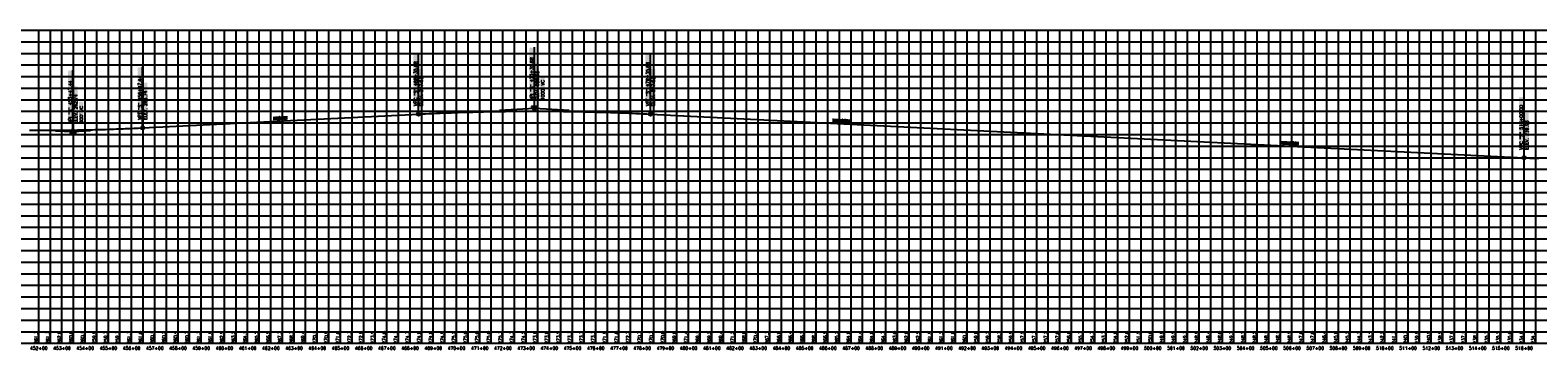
# Model space of a CAD drawing. Extents: x 114466 to 237039, y 16086 to 93345.
# Tile 45 of 81: x 182444 to 188941, y 25586 to 26965. Entities that reach past the tile are written whole.
import ezdxf
from ezdxf.enums import TextEntityAlignment as Align

# ---------------------------------------------------------------- set-up
doc = ezdxf.new("R2010")
doc.units = 0
doc.header["$LTSCALE"] = 50
doc.header["$MEASUREMENT"] = 0
doc.layers.get('0').update_dxf_attribs({"color": 1})
for name, color, linetype in [('STERL_SHIFT2-PBASE', 251, 'Continuous'), ('STERL_SHIFT2-PEGCT', 251, 'Continuous'), ('STERL_SHIFT2-PFGC', 6, 'Continuous'), ('sterl_shift2-PFGCT', 3, 'Continuous'), ('sterl_shift2-PFGCT-B', 3, 'Continuous'), ('STERL_SHIFT2-PGRID', 251, 'Continuous'), ('STERL_SHIFT2-PVGRID', 251, 'Continuous')]:
    doc.layers.add(name, color=color, linetype=linetype)
doc.styles.add('L140', font='ROMANSM.shx', dxfattribs={"height": 14})

# ---------------------------------------------------------------- blocks, each defined once
blk = doc.blocks.new('CRV_CIR')
at = {"color": 155, "const_width": 0.063, "flags": 128}
blk.add_lwpolyline([(-0.0315, 0, 1), (0.0315, 0, 1)], format="xyb", close=True, dxfattribs=at)
for radius in [0.07, 0.0187]:
    blk.add_circle((0, 0), radius)
blk = doc.blocks.new('crv_tri')
for points in [[(0.125, -0.072), (0, 0.144), (-0.125, -0.072)], [(-0.125, -0.072), (0.125, -0.072), (0, 0.144)]]:
    blk.add_hatch(color=155).paths.add_polyline_path(points)
for p, q in [((0, 0.144), (-0.125, -0.072)), ((0.125, -0.072), (0, 0.144)), ((-0.125, -0.072), (0.125, -0.072))]:
    blk.add_line(p, q)
at = {"flags": 128}
for points in [[(0, 0.144), (-0.125, -0.072), (0.125, -0.072)], [(-0.125, -0.072), (0.125, -0.072), (0, 0.144)]]:
    blk.add_lwpolyline(points, close=True, dxfattribs=at)
blk.add_circle((0, 0), 0.025)
blk.add_circle((0, 0), 0.025)
blk.add_circle((0, 0), 0.025)

msp = doc.modelspace()

# ---------------------------------------------------------------- linework, layer by layer
at = {"layer": 'STERL_SHIFT2-PBASE'}
for p, q in [((137615.98245, 25664.70566), (195633.78158, 25664.70566)), ((182481.57245, 25614.70566), (182481.57245, 25664.70566)), ((182531.57245, 25614.70566), (182531.57245, 25664.70566)), ((182581.57245, 25614.70566), (182581.57245, 25664.70566)), ((182631.57245, 25614.70566), (182631.57245, 25664.70566)), ((182681.57245, 25614.70566), (182681.57245, 25664.70566)), ((182731.57245, 25614.70566), (182731.57245, 25664.70566)), ((182781.57245, 25614.70566), (182781.57245, 25664.70566)), ((182831.57245, 25614.70566), (182831.57245, 25664.70566)), ((182881.57245, 25614.70566), (182881.57245, 25664.70566)), ((182931.57245, 25614.70566), (182931.57245, 25664.70566)), ((182981.57245, 25614.70566), (182981.57245, 25664.70566)), ((183031.57245, 25614.70566), (183031.57245, 25664.70566)), ((183081.57245, 25614.70566), (183081.57245, 25664.70566)), ((183131.57245, 25614.70566), (183131.57245, 25664.70566)), ((183181.57245, 25614.70566), (183181.57245, 25664.70566)), ((183231.57245, 25614.70566), (183231.57245, 25664.70566)), ((183281.57245, 25614.70566), (183281.57245, 25664.70566)), ((183331.57245, 25614.70566), (183331.57245, 25664.70566)), ((183381.57245, 25614.70566), (183381.57245, 25664.70566)), ((183431.57245, 25614.70566), (183431.57245, 25664.70566)), ((183481.57245, 25614.70566), (183481.57245, 25664.70566)), ((183531.57245, 25614.70566), (183531.57245, 25664.70566)), ((183581.57245, 25614.70566), (183581.57245, 25664.70566)), ((183631.57245, 25614.70566), (183631.57245, 25664.70566)), ((183681.57245, 25614.70566), (183681.57245, 25664.70566)), ((183731.57245, 25614.70566), (183731.57245, 25664.70566)), ((183781.57245, 25614.70566), (183781.57245, 25664.70566)), ((183831.57245, 25614.70566), (183831.57245, 25664.70566)), ((183881.57245, 25614.70566), (183881.57245, 25664.70566)), ((183931.57245, 25614.70566), (183931.57245, 25664.70566)), ((183981.57245, 25614.70566), (183981.57245, 25664.70566)), ((184031.57245, 25614.70566), (184031.57245, 25664.70566)), ((184081.57245, 25614.70566), (184081.57245, 25664.70566)), ((184131.57245, 25614.70566), (184131.57245, 25664.70566)), ((184181.57245, 25614.70566), (184181.57245, 25664.70566)), ((184231.57245, 25614.70566), (184231.57245, 25664.70566)), ((184281.57245, 25614.70566), (184281.57245, 25664.70566)), ((184331.57245, 25614.70566), (184331.57245, 25664.70566)), ((184381.57245, 25614.70566), (184381.57245, 25664.70566)), ((184431.57245, 25614.70566), (184431.57245, 25664.70566)), ((184481.57245, 25614.70566), (184481.57245, 25664.70566)), ((184531.57245, 25614.70566), (184531.57245, 25664.70566)), ((184581.57245, 25614.70566), (184581.57245, 25664.70566)), ((184631.57245, 25614.70566), (184631.57245, 25664.70566)), ((184681.57245, 25614.70566), (184681.57245, 25664.70566)), ((184731.57245, 25614.70566), (184731.57245, 25664.70566)), ((184781.57245, 25614.70566), (184781.57245, 25664.70566)), ((184831.57245, 25614.70566), (184831.57245, 25664.70566)), ((184881.57245, 25614.70566), (184881.57245, 25664.70566)), ((184931.57245, 25614.70566), (184931.57245, 25664.70566)), ((184981.57245, 25614.70566), (184981.57245, 25664.70566)), ((185031.57245, 25614.70566), (185031.57245, 25664.70566)), ((185081.57245, 25614.70566), (185081.57245, 25664.70566)), ((185131.57245, 25614.70566), (185131.57245, 25664.70566)), ((185181.57245, 25614.70566), (185181.57245, 25664.70566)), ((185231.57245, 25614.70566), (185231.57245, 25664.70566)), ((185281.57245, 25614.70566), (185281.57245, 25664.70566)), ((185331.57245, 25614.70566), (185331.57245, 25664.70566)), ((185381.57245, 25614.70566), (185381.57245, 25664.70566)), ((185431.57245, 25614.70566), (185431.57245, 25664.70566)), ((185481.57245, 25614.70566), (185481.57245, 25664.70566)), ((185531.57245, 25614.70566), (185531.57245, 25664.70566)), ((185581.57245, 25614.70566), (185581.57245, 25664.70566)), ((185631.57245, 25614.70566), (185631.57245, 25664.70566)), ((185681.57245, 25614.70566), (185681.57245, 25664.70566)), ((185731.57245, 25614.70566), (185731.57245, 25664.70566)), ((185781.57245, 25614.70566), (185781.57245, 25664.70566)), ((185831.57245, 25614.70566), (185831.57245, 25664.70566)), ((185881.57245, 25614.70566), (185881.57245, 25664.70566)), ((185931.57245, 25614.70566), (185931.57245, 25664.70566)), ((185981.57245, 25614.70566), (185981.57245, 25664.70566)), ((186031.57245, 25614.70566), (186031.57245, 25664.70566)), ((186081.57245, 25614.70566), (186081.57245, 25664.70566)), ((186131.57245, 25614.70566), (186131.57245, 25664.70566)), ((186181.57245, 25614.70566), (186181.57245, 25664.70566)), ((186231.57245, 25614.70566), (186231.57245, 25664.70566)), ((186281.57245, 25614.70566), (186281.57245, 25664.70566)), ((186331.57245, 25614.70566), (186331.57245, 25664.70566)), ((186381.57245, 25614.70566), (186381.57245, 25664.70566)), ((186431.57245, 25614.70566), (186431.57245, 25664.70566)), ((186481.57245, 25614.70566), (186481.57245, 25664.70566)), ((186531.57245, 25614.70566), (186531.57245, 25664.70566)), ((186581.57245, 25614.70566), (186581.57245, 25664.70566)), ((186631.57245, 25614.70566), (186631.57245, 25664.70566)), ((186681.57245, 25614.70566), (186681.57245, 25664.70566)), ((186731.57245, 25614.70566), (186731.57245, 25664.70566)), ((186781.57245, 25614.70566), (186781.57245, 25664.70566)), ((186831.57245, 25614.70566), (186831.57245, 25664.70566)), ((186881.57245, 25614.70566), (186881.57245, 25664.70566)), ((186931.57245, 25614.70566), (186931.57245, 25664.70566)), ((186981.57245, 25614.70566), (186981.57245, 25664.70566)), ((187031.57245, 25614.70566), (187031.57245, 25664.70566)), ((187081.57245, 25614.70566), (187081.57245, 25664.70566)), ((187131.57245, 25614.70566), (187131.57245, 25664.70566)), ((187181.57245, 25614.70566), (187181.57245, 25664.70566)), ((187231.57245, 25614.70566), (187231.57245, 25664.70566)), ((187281.57245, 25614.70566), (187281.57245, 25664.70566)), ((187331.57245, 25614.70566), (187331.57245, 25664.70566)), ((187381.57245, 25614.70566), (187381.57245, 25664.70566)), ((187431.57245, 25614.70566), (187431.57245, 25664.70566)), ((187481.57245, 25614.70566), (187481.57245, 25664.70566)), ((187531.57245, 25614.70566), (187531.57245, 25664.70566)), ((187581.57245, 25614.70566), (187581.57245, 25664.70566)), ((187631.57245, 25614.70566), (187631.57245, 25664.70566)), ((187681.57245, 25614.70566), (187681.57245, 25664.70566)), ((187731.57245, 25614.70566), (187731.57245, 25664.70566)), ((187781.57245, 25614.70566), (187781.57245, 25664.70566)), ((187831.57245, 25614.70566), (187831.57245, 25664.70566)), ((187881.57245, 25614.70566), (187881.57245, 25664.70566)), ((187931.57245, 25614.70566), (187931.57245, 25664.70566)), ((187981.57245, 25614.70566), (187981.57245, 25664.70566)), ((188031.57245, 25614.70566), (188031.57245, 25664.70566)), ((188081.57245, 25614.70566), (188081.57245, 25664.70566)), ((188131.57245, 25614.70566), (188131.57245, 25664.70566)), ((188181.57245, 25614.70566), (188181.57245, 25664.70566)), ((188231.57245, 25614.70566), (188231.57245, 25664.70566)), ((188281.57245, 25614.70566), (188281.57245, 25664.70566)), ((188331.57245, 25614.70566), (188331.57245, 25664.70566)), ((188381.57245, 25614.70566), (188381.57245, 25664.70566)), ((188431.57245, 25614.70566), (188431.57245, 25664.70566)), ((188481.57245, 25614.70566), (188481.57245, 25664.70566)), ((188531.57245, 25614.70566), (188531.57245, 25664.70566)), ((188581.57245, 25614.70566), (188581.57245, 25664.70566)), ((188631.57245, 25614.70566), (188631.57245, 25664.70566)), ((188681.57245, 25614.70566), (188681.57245, 25664.70566)), ((188731.57245, 25614.70566), (188731.57245, 25664.70566)), ((188781.57245, 25614.70566), (188781.57245, 25664.70566)), ((188831.57245, 25614.70566), (188831.57245, 25664.70566)), ((188881.57245, 25614.70566), (188881.57245, 25664.70566)), ((188931.57245, 25614.70566), (188931.57245, 25664.70566)), ((137615.98245, 25614.70566), (195633.78158, 25614.70566))]:
    msp.add_line(p, q, dxfattribs=at)
at = {"layer": 'STERL_SHIFT2-PFGC'}
for p, q in [((182929.0102, 26543.41972), (184117.24986, 26602.8317)), ((185117.24986, 26602.8317), (188881.57245, 26414.61557))]:
    msp.add_line(p, q, dxfattribs=at)
for points in [[(184117.24986, 26602.8317), (184132.87486, 26603.60074), (184148.49986, 26604.34537), (184164.12486, 26605.06559), (184179.74986, 26605.76139), (184195.37486, 26606.43277), (184210.99986, 26607.07975), (184226.62486, 26607.7023), (184242.24986, 26608.30045), (184257.87486, 26608.87418), (184273.49986, 26609.4235), (184289.12486, 26609.9484), (184304.74986, 26610.44889), (184320.37486, 26610.92496), (184335.99986, 26611.37662), (184351.62486, 26611.80387), (184367.24986, 26612.2067), (184382.87486, 26612.58512), (184398.49986, 26612.93912), (184414.12486, 26613.26871), (184429.74986, 26613.57389), (184445.37486, 26613.85465), (184460.99986, 26614.111), (184476.62486, 26614.34293), (184492.24986, 26614.55045), (184507.87486, 26614.73355), (184523.49986, 26614.89225), (184539.12486, 26615.02652), (184554.74986, 26615.13639), (184570.37486, 26615.22184), (184585.99986, 26615.28287), (184601.62486, 26615.31949), (184617.24986, 26615.3317), (184632.87486, 26615.31949), (184648.49986, 26615.28287), (184664.12486, 26615.22184), (184679.74986, 26615.13639), (184695.37486, 26615.02652), (184710.99986, 26614.89225), (184726.62486, 26614.73355), (184742.24986, 26614.55045), (184757.87486, 26614.34293), (184773.49986, 26614.111), (184789.12486, 26613.85465), (184804.74986, 26613.57389), (184820.37486, 26613.26871), (184835.99986, 26612.93912), (184851.62486, 26612.58512), (184867.24986, 26612.2067), (184882.87486, 26611.80387), (184898.49986, 26611.37662), (184914.12486, 26610.92496), (184929.74986, 26610.44889), (184945.37486, 26609.9484), (184960.99986, 26609.4235), (184976.62486, 26608.87418), (184992.24986, 26608.30045), (185007.87486, 26607.7023), (185023.49986, 26607.07975), (185039.12486, 26606.43277), (185054.74986, 26605.76139), (185070.37486, 26605.06559), (185085.99986, 26604.34537), (185101.62486, 26603.60074), (185117.24986, 26602.8317)], [(182441.5102, 26533.89823), (182450.8852, 26533.80119), (182460.2602, 26533.71513), (182469.6352, 26533.64005), (182479.0102, 26533.57597), (182488.3852, 26533.52287), (182497.7602, 26533.48075), (182507.1352, 26533.44962), (182516.5102, 26533.42948), (182525.8852, 26533.42033), (182535.2602, 26533.42216), (182544.6352, 26533.43498), (182554.0102, 26533.45878), (182563.3852, 26533.49357), (182572.7602, 26533.53935), (182582.1352, 26533.59611), (182591.5102, 26533.66386), (182600.8852, 26533.74259), (182610.2602, 26533.83231), (182619.6352, 26533.93302), (182629.0102, 26534.04472), (182638.3852, 26534.1674), (182647.7602, 26534.30106), (182657.1352, 26534.44572), (182666.5102, 26534.60136), (182675.8852, 26534.76798), (182685.2602, 26534.9456), (182694.6352, 26535.13419), (182704.0102, 26535.33378), (182713.3852, 26535.54435), (182722.7602, 26535.76591), (182732.1352, 26535.99845), (182741.5102, 26536.24198), (182750.8852, 26536.4965), (182760.2602, 26536.762), (182769.6352, 26537.03849), (182779.0102, 26537.32597), (182788.3852, 26537.62443), (182797.7602, 26537.93388), (182807.1352, 26538.25431), (182816.5102, 26538.58573), (182825.8852, 26538.92814), (182835.2602, 26539.28153), (182844.6352, 26539.64591), (182854.0102, 26540.02128), (182863.3852, 26540.40763), (182872.7602, 26540.80497), (182882.1352, 26541.2133), (182891.5102, 26541.63261), (182900.8852, 26542.06291), (182910.2602, 26542.50419), (182919.6352, 26542.95646), (182929.0102, 26543.41972)], [(188881.57245, 26414.61557), (188887.82245, 26414.30673), (188894.07245, 26414.00522), (188900.32245, 26413.71103), (188906.57245, 26413.42416), (188912.82245, 26413.14462), (188919.07245, 26412.87241), (188925.32245, 26412.60751), (188931.57245, 26412.34994), (188937.82245, 26412.0997), (188944.07245, 26411.85678)]]:
    msp.add_lwpolyline(points, dxfattribs=at)
at = {"layer": 'sterl_shift2-PFGCT'}
for p, q in [((184117.24986, 26602.8317), (184117.24986, 26865.99837)), ((184617.24986, 26627.8317), (184617.24986, 26890.99837)), ((185117.24986, 26602.8317), (185117.24986, 26865.99837)), ((182629.0102, 26528.41972), (182629.0102, 26791.58638)), ((182929.0102, 26543.41972), (182929.0102, 26806.58638)), ((188881.57245, 26414.61557), (188881.57245, 26676.15123))]:
    msp.add_line(p, q, dxfattribs=at)
at = {"layer": 'sterl_shift2-PFGCT', "color": 155}
for points in [[(184113.78319, 26638.29837), (184095.38319, 26638.29837), (184113.78319, 26864.0317), (184095.38319, 26864.0317)], [(184613.78319, 26663.29837), (184595.38319, 26663.29837), (184613.78319, 26889.0317), (184595.38319, 26889.0317)], [(185113.78319, 26638.29837), (185095.38319, 26638.29837), (185113.78319, 26864.0317), (185095.38319, 26864.0317)], [(182625.54353, 26563.88638), (182607.14353, 26563.88638), (182625.54353, 26789.61972), (182607.14353, 26789.61972)], [(182925.54353, 26578.88638), (182907.14353, 26578.88638), (182925.54353, 26804.61972), (182907.14353, 26804.61972)], [(184137.64986, 26638.4317), (184120.84986, 26638.4317), (184137.64986, 26797.2317), (184120.84986, 26797.2317)], [(184637.64986, 26663.4317), (184620.84986, 26663.4317), (184637.64986, 26822.2317), (184620.84986, 26822.2317)], [(184661.78319, 26665.96503), (184643.38319, 26665.96503), (184661.78319, 26769.0317), (184643.38319, 26769.0317)], [(185137.64986, 26638.4317), (185120.84986, 26638.4317), (185137.64986, 26797.2317), (185120.84986, 26797.2317)], [(182649.4102, 26564.01972), (182632.6102, 26564.01972), (182649.4102, 26722.81972), (182632.6102, 26722.81972)], [(182949.4102, 26579.01972), (182932.6102, 26579.01972), (182949.4102, 26737.81972), (182932.6102, 26737.81972)], [(182673.54353, 26563.88638), (182655.14353, 26563.88638), (182673.54353, 26656.28638), (182655.14353, 26656.28638)], [(188878.10578, 26450.08224), (188859.70578, 26450.08224), (188878.10578, 26675.81557), (188859.70578, 26675.81557)], [(183491.25673, 26575.13418), (183490.41653, 26591.91315), (183554.64398, 26578.30827), (183553.80378, 26595.08724)], [(185900.28225, 26567.28754), (185901.12245, 26584.06651), (185979.64948, 26563.31326), (185980.48968, 26580.09223)], [(188901.97245, 26450.21557), (188885.17245, 26450.21557), (188901.97245, 26609.01557), (188885.17245, 26609.01557)], [(187831.50152, 26470.72657), (187832.34172, 26487.50555), (187910.86875, 26466.75229), (187911.70895, 26483.53127)]]:
    msp.add_solid(points, dxfattribs=at)
at = {"layer": 'sterl_shift2-PFGCT-B'}
for p, q in [((184467.437, 26620.34106), (184617.24986, 26627.8317)), ((184617.24986, 26627.8317), (184767.06271, 26620.34106)), ((182554.03363, 26530.29413), (182629.0102, 26528.41972)), ((182629.0102, 26528.41972), (182703.91663, 26532.16504))]:
    msp.add_line(p, q, dxfattribs=at)
at = {"layer": 'STERL_SHIFT2-PGRID'}
for p, q in [((137615.98245, 26964.70566), (195633.78158, 26964.70566)), ((182481.57245, 25664.70566), (182481.57245, 26964.70566)), ((182531.57245, 25664.70566), (182531.57245, 26964.70566)), ((182581.57245, 25664.70566), (182581.57245, 26964.70566)), ((182631.57245, 25664.70566), (182631.57245, 26964.70566)), ((182681.57245, 25664.70566), (182681.57245, 26964.70566)), ((182731.57245, 25664.70566), (182731.57245, 26964.70566)), ((182781.57245, 25664.70566), (182781.57245, 26964.70566)), ((182831.57245, 25664.70566), (182831.57245, 26964.70566)), ((182881.57245, 25664.70566), (182881.57245, 26964.70566)), ((182931.57245, 25664.70566), (182931.57245, 26964.70566)), ((182981.57245, 25664.70566), (182981.57245, 26964.70566)), ((183031.57245, 25664.70566), (183031.57245, 26964.70566)), ((183081.57245, 25664.70566), (183081.57245, 26964.70566)), ((183131.57245, 25664.70566), (183131.57245, 26964.70566)), ((183181.57245, 25664.70566), (183181.57245, 26964.70566)), ((183231.57245, 25664.70566), (183231.57245, 26964.70566)), ((183281.57245, 25664.70566), (183281.57245, 26964.70566)), ((183331.57245, 25664.70566), (183331.57245, 26964.70566)), ((183381.57245, 25664.70566), (183381.57245, 26964.70566)), ((183431.57245, 25664.70566), (183431.57245, 26964.70566)), ((183481.57245, 25664.70566), (183481.57245, 26964.70566)), ((183531.57245, 25664.70566), (183531.57245, 26964.70566)), ((183581.57245, 25664.70566), (183581.57245, 26964.70566)), ((183631.57245, 25664.70566), (183631.57245, 26964.70566)), ((183681.57245, 25664.70566), (183681.57245, 26964.70566)), ((183731.57245, 25664.70566), (183731.57245, 26964.70566)), ((183781.57245, 25664.70566), (183781.57245, 26964.70566)), ((183831.57245, 25664.70566), (183831.57245, 26964.70566)), ((183881.57245, 25664.70566), (183881.57245, 26964.70566)), ((183931.57245, 25664.70566), (183931.57245, 26964.70566)), ((183981.57245, 25664.70566), (183981.57245, 26964.70566)), ((184031.57245, 25664.70566), (184031.57245, 26964.70566)), ((184081.57245, 25664.70566), (184081.57245, 26964.70566)), ((184131.57245, 25664.70566), (184131.57245, 26964.70566)), ((184181.57245, 25664.70566), (184181.57245, 26964.70566)), ((184231.57245, 25664.70566), (184231.57245, 26964.70566)), ((184281.57245, 25664.70566), (184281.57245, 26964.70566)), ((184331.57245, 25664.70566), (184331.57245, 26964.70566)), ((184381.57245, 25664.70566), (184381.57245, 26964.70566)), ((184431.57245, 25664.70566), (184431.57245, 26964.70566)), ((184481.57245, 25664.70566), (184481.57245, 26964.70566)), ((184531.57245, 25664.70566), (184531.57245, 26964.70566)), ((184581.57245, 25664.70566), (184581.57245, 26964.70566)), ((184631.57245, 25664.70566), (184631.57245, 26964.70566)), ((184681.57245, 25664.70566), (184681.57245, 26964.70566)), ((184731.57245, 25664.70566), (184731.57245, 26964.70566)), ((184781.57245, 25664.70566), (184781.57245, 26964.70566)), ((184831.57245, 25664.70566), (184831.57245, 26964.70566)), ((184881.57245, 25664.70566), (184881.57245, 26964.70566)), ((184931.57245, 25664.70566), (184931.57245, 26964.70566)), ((184981.57245, 25664.70566), (184981.57245, 26964.70566)), ((185031.57245, 25664.70566), (185031.57245, 26964.70566)), ((185081.57245, 25664.70566), (185081.57245, 26964.70566)), ((185131.57245, 25664.70566), (185131.57245, 26964.70566)), ((185181.57245, 25664.70566), (185181.57245, 26964.70566)), ((185231.57245, 25664.70566), (185231.57245, 26964.70566)), ((185281.57245, 25664.70566), (185281.57245, 26964.70566)), ((185331.57245, 25664.70566), (185331.57245, 26964.70566)), ((185381.57245, 25664.70566), (185381.57245, 26964.70566)), ((185431.57245, 25664.70566), (185431.57245, 26964.70566)), ((185481.57245, 25664.70566), (185481.57245, 26964.70566)), ((185531.57245, 25664.70566), (185531.57245, 26964.70566)), ((185581.57245, 25664.70566), (185581.57245, 26964.70566)), ((185631.57245, 25664.70566), (185631.57245, 26964.70566)), ((185681.57245, 25664.70566), (185681.57245, 26964.70566)), ((185731.57245, 25664.70566), (185731.57245, 26964.70566)), ((185781.57245, 25664.70566), (185781.57245, 26964.70566)), ((185831.57245, 25664.70566), (185831.57245, 26964.70566)), ((185881.57245, 25664.70566), (185881.57245, 26964.70566)), ((185931.57245, 25664.70566), (185931.57245, 26964.70566)), ((185981.57245, 25664.70566), (185981.57245, 26964.70566)), ((186031.57245, 25664.70566), (186031.57245, 26964.70566)), ((186081.57245, 25664.70566), (186081.57245, 26964.70566)), ((186131.57245, 25664.70566), (186131.57245, 26964.70566)), ((186181.57245, 25664.70566), (186181.57245, 26964.70566)), ((186231.57245, 25664.70566), (186231.57245, 26964.70566)), ((186281.57245, 25664.70566), (186281.57245, 26964.70566)), ((186331.57245, 25664.70566), (186331.57245, 26964.70566)), ((186381.57245, 25664.70566), (186381.57245, 26964.70566)), ((186431.57245, 25664.70566), (186431.57245, 26964.70566)), ((186481.57245, 25664.70566), (186481.57245, 26964.70566)), ((186531.57245, 25664.70566), (186531.57245, 26964.70566)), ((186581.57245, 25664.70566), (186581.57245, 26964.70566)), ((186631.57245, 25664.70566), (186631.57245, 26964.70566)), ((186681.57245, 25664.70566), (186681.57245, 26964.70566)), ((186731.57245, 25664.70566), (186731.57245, 26964.70566)), ((186781.57245, 25664.70566), (186781.57245, 26964.70566)), ((186831.57245, 25664.70566), (186831.57245, 26964.70566)), ((186881.57245, 25664.70566), (186881.57245, 26964.70566)), ((186931.57245, 25664.70566), (186931.57245, 26964.70566)), ((186981.57245, 25664.70566), (186981.57245, 26964.70566)), ((187031.57245, 25664.70566), (187031.57245, 26964.70566)), ((187081.57245, 25664.70566), (187081.57245, 26964.70566)), ((187131.57245, 25664.70566), (187131.57245, 26964.70566)), ((187181.57245, 25664.70566), (187181.57245, 26964.70566)), ((187231.57245, 25664.70566), (187231.57245, 26964.70566)), ((187281.57245, 25664.70566), (187281.57245, 26964.70566)), ((187331.57245, 25664.70566), (187331.57245, 26964.70566)), ((187381.57245, 25664.70566), (187381.57245, 26964.70566)), ((187431.57245, 25664.70566), (187431.57245, 26964.70566)), ((187481.57245, 25664.70566), (187481.57245, 26964.70566)), ((187531.57245, 25664.70566), (187531.57245, 26964.70566)), ((187581.57245, 25664.70566), (187581.57245, 26964.70566)), ((187631.57245, 25664.70566), (187631.57245, 26964.70566)), ((187681.57245, 25664.70566), (187681.57245, 26964.70566)), ((187731.57245, 25664.70566), (187731.57245, 26964.70566)), ((187781.57245, 25664.70566), (187781.57245, 26964.70566)), ((187831.57245, 25664.70566), (187831.57245, 26964.70566)), ((187881.57245, 25664.70566), (187881.57245, 26964.70566)), ((187931.57245, 25664.70566), (187931.57245, 26964.70566)), ((187981.57245, 25664.70566), (187981.57245, 26964.70566)), ((188031.57245, 25664.70566), (188031.57245, 26964.70566)), ((188081.57245, 25664.70566), (188081.57245, 26964.70566)), ((188131.57245, 25664.70566), (188131.57245, 26964.70566)), ((188181.57245, 25664.70566), (188181.57245, 26964.70566)), ((188231.57245, 25664.70566), (188231.57245, 26964.70566)), ((188281.57245, 25664.70566), (188281.57245, 26964.70566)), ((188331.57245, 25664.70566), (188331.57245, 26964.70566)), ((188381.57245, 25664.70566), (188381.57245, 26964.70566)), ((188431.57245, 25664.70566), (188431.57245, 26964.70566)), ((188481.57245, 25664.70566), (188481.57245, 26964.70566)), ((188531.57245, 25664.70566), (188531.57245, 26964.70566)), ((188581.57245, 25664.70566), (188581.57245, 26964.70566)), ((188631.57245, 25664.70566), (188631.57245, 26964.70566)), ((188681.57245, 25664.70566), (188681.57245, 26964.70566)), ((188731.57245, 25664.70566), (188731.57245, 26964.70566)), ((188781.57245, 25664.70566), (188781.57245, 26964.70566)), ((188831.57245, 25664.70566), (188831.57245, 26964.70566)), ((188881.57245, 25664.70566), (188881.57245, 26964.70566)), ((188931.57245, 25664.70566), (188931.57245, 26964.70566)), ((137615.98245, 26914.70566), (195633.78158, 26914.70566)), ((137615.98245, 26864.70566), (195633.78158, 26864.70566)), ((137615.98245, 26814.70566), (195633.78158, 26814.70566)), ((137615.98245, 26764.70566), (195633.78158, 26764.70566)), ((137615.98245, 26714.70566), (195633.78158, 26714.70566)), ((137615.98245, 26664.70566), (195633.78158, 26664.70566)), ((137615.98245, 26614.70566), (195633.78158, 26614.70566)), ((137615.98245, 26564.70566), (195633.78158, 26564.70566)), ((137615.98245, 26514.70566), (195633.78158, 26514.70566)), ((137615.98245, 26464.70566), (195633.78158, 26464.70566)), ((137615.98245, 26414.70566), (195633.78158, 26414.70566)), ((137615.98245, 26364.70566), (195633.78158, 26364.70566)), ((137615.98245, 26314.70566), (195633.78158, 26314.70566)), ((137615.98245, 26264.70566), (195633.78158, 26264.70566)), ((137615.98245, 26214.70566), (195633.78158, 26214.70566)), ((137615.98245, 26164.70566), (195633.78158, 26164.70566)), ((137615.98245, 26114.70566), (195633.78158, 26114.70566)), ((137615.98245, 26064.70566), (195633.78158, 26064.70566)), ((137615.98245, 26014.70566), (195633.78158, 26014.70566)), ((137615.98245, 25964.70566), (195633.78158, 25964.70566)), ((137615.98245, 25914.70566), (195633.78158, 25914.70566)), ((137615.98245, 25864.70566), (195633.78158, 25864.70566)), ((137615.98245, 25814.70566), (195633.78158, 25814.70566)), ((137615.98245, 25764.70566), (195633.78158, 25764.70566)), ((137615.98245, 25714.70566), (195633.78158, 25714.70566))]:
    msp.add_line(p, q, dxfattribs=at)
at = {"layer": 'STERL_SHIFT2-PVGRID'}
for p, q in [((183781.57245, 25664.70566), (183781.57245, 26572.91481)), ((183831.57245, 25664.70566), (183831.57245, 26576.4428)), ((183881.57245, 25664.70566), (183881.57245, 26579.22273)), ((183931.57245, 25664.70566), (183931.57245, 26582.2862)), ((183981.57245, 25664.70566), (183981.57245, 26584.538)), ((184031.57245, 25664.70566), (184031.57245, 26586.27521)), ((184081.57245, 25664.70566), (184081.57245, 26588.19179)), ((184131.57245, 25664.70566), (184131.57245, 26588.48331)), ((184181.57245, 25664.70566), (184181.57245, 26588.95135)), ((184231.57245, 25664.70566), (184231.57245, 26589.24617)), ((184281.57245, 25664.70566), (184281.57245, 26590.71072)), ((184331.57245, 25664.70566), (184331.57245, 26589.80766)), ((184381.57245, 25664.70566), (184381.57245, 26589.62704)), ((184431.57245, 25664.70566), (184431.57245, 26589.93284)), ((184481.57245, 25664.70566), (184481.57245, 26591.14317)), ((184531.57245, 25664.70566), (184531.57245, 26587.97178)), ((184581.57245, 25664.70566), (184581.57245, 26585.69552)), ((184631.57245, 25664.70566), (184631.57245, 26584.30597)), ((184681.57245, 25664.70566), (184681.57245, 26583.50004)), ((184731.57245, 25664.70566), (184731.57245, 26582.3882)), ((184781.57245, 25664.70566), (184781.57245, 26581.29753)), ((184831.57245, 25664.70566), (184831.57245, 26583.20927)), ((184881.57245, 25664.70566), (184881.57245, 26581.43843)), ((184931.57245, 25664.70566), (184931.57245, 26574.38031)), ((184981.57245, 25664.70566), (184981.57245, 26572.62124)), ((185031.57245, 25664.70566), (185031.57245, 26578.16845)), ((185281.57245, 25664.70566), (185281.57245, 26571.4982)), ((182481.57245, 25664.70566), (182481.57245, 26520.97652)), ((182531.57245, 25664.70566), (182531.57245, 26521.27972)), ((182581.57245, 25664.70566), (182581.57245, 26528.51898)), ((182631.57245, 25664.70566), (182631.57245, 26517.63535)), ((182681.57245, 25664.70566), (182681.57245, 26514.99291)), ((182731.57245, 25664.70566), (182731.57245, 26514.34574)), ((182781.57245, 25664.70566), (182781.57245, 26513.33132)), ((182831.57245, 25664.70566), (182831.57245, 26511.14274)), ((182881.57245, 25664.70566), (182881.57245, 26521.13297)), ((182931.57245, 25664.70566), (182931.57245, 26519.92542)), ((182981.57245, 25664.70566), (182981.57245, 26515.05829)), ((183031.57245, 25664.70566), (183031.57245, 26515.63383)), ((183081.57245, 25664.70566), (183081.57245, 26516.82435)), ((183131.57245, 25664.70566), (183131.57245, 26518.21369)), ((183181.57245, 25664.70566), (183181.57245, 26521.15691)), ((183231.57245, 25664.70566), (183231.57245, 26524.00506)), ((183281.57245, 25664.70566), (183281.57245, 26527.14465)), ((183331.57245, 25664.70566), (183331.57245, 26530.73429)), ((183381.57245, 25664.70566), (183381.57245, 26535.0275)), ((183431.57245, 25664.70566), (183431.57245, 26540.72872)), ((183481.57245, 25664.70566), (183481.57245, 26547.03693)), ((183531.57245, 25664.70566), (183531.57245, 26553.17535)), ((183581.57245, 25664.70566), (183581.57245, 26558.04592)), ((183631.57245, 25664.70566), (183631.57245, 26561.84888)), ((183681.57245, 25664.70566), (183681.57245, 26565.1099)), ((183731.57245, 25664.70566), (183731.57245, 26569.38451)), ((185081.57245, 25664.70566), (185081.57245, 26568.18286)), ((185131.57245, 25664.70566), (185131.57245, 26566.42967)), ((185181.57245, 25664.70566), (185181.57245, 26564.73985)), ((185231.57245, 25664.70566), (185231.57245, 26563.7387)), ((185331.57245, 25664.70566), (185331.57245, 26560.28074)), ((185381.57245, 25664.70566), (185381.57245, 26560.56055)), ((185431.57245, 25664.70566), (185431.57245, 26561.6856)), ((185481.57245, 25664.70566), (185481.57245, 26570.53755)), ((185531.57245, 25664.70566), (185531.57245, 26558.79167)), ((185581.57245, 25664.70566), (185581.57245, 26566.79859)), ((185631.57245, 25664.70566), (185631.57245, 26551.19725)), ((185681.57245, 25664.70566), (185681.57245, 26548.5457)), ((185731.57245, 25664.70566), (185731.57245, 26546.75396)), ((185781.57245, 25664.70566), (185781.57245, 26545.57057)), ((185831.57245, 25664.70566), (185831.57245, 26555.95786)), ((185881.57245, 25664.70566), (185881.57245, 26547.16717)), ((185931.57245, 25664.70566), (185931.57245, 26540.72806)), ((185981.57245, 25664.70566), (185981.57245, 26538.57058)), ((186031.57245, 25664.70566), (186031.57245, 26536.86282)), ((186081.57245, 25664.70566), (186081.57245, 26538.92844)), ((186131.57245, 25664.70566), (186131.57245, 26538.2144)), ((186181.57245, 25664.70566), (186181.57245, 26529.88019)), ((186231.57245, 25664.70566), (186231.57245, 26528.85839)), ((186281.57245, 25664.70566), (186281.57245, 26527.10353)), ((186331.57245, 25664.70566), (186331.57245, 26524.11111)), ((186381.57245, 25664.70566), (186381.57245, 26520.77615)), ((186431.57245, 25664.70566), (186431.57245, 26523.46763)), ((186481.57245, 25664.70566), (186481.57245, 26516.36622)), ((186531.57245, 25664.70566), (186531.57245, 26513.61911)), ((186581.57245, 25664.70566), (186581.57245, 26510.75096)), ((186631.57245, 25664.70566), (186631.57245, 26508.08707)), ((186681.57245, 25664.70566), (186681.57245, 26512.20214)), ((186731.57245, 25664.70566), (186731.57245, 26502.2275)), ((186781.57245, 25664.70566), (186781.57245, 26501.09901)), ((186831.57245, 25664.70566), (186831.57245, 26500.95086)), ((186881.57245, 25664.70566), (186881.57245, 26499.86807)), ((186931.57245, 25664.70566), (186931.57245, 26497.72064)), ((186981.57245, 25664.70566), (186981.57245, 26492.97591)), ((187031.57245, 25664.70566), (187031.57245, 26488.42825)), ((187081.57245, 25664.70566), (187081.57245, 26483.22526)), ((187131.57245, 25664.70566), (187131.57245, 26488.60862)), ((187181.57245, 25664.70566), (187181.57245, 26477.85447)), ((187231.57245, 25664.70566), (187231.57245, 26472.24506)), ((187281.57245, 25664.70566), (187281.57245, 26467.54676)), ((187331.57245, 25664.70566), (187331.57245, 26464.11525)), ((187381.57245, 25664.70566), (187381.57245, 26462.38957)), ((187431.57245, 25664.70566), (187431.57245, 26461.18831)), ((187481.57245, 25664.70566), (187481.57245, 26459.41857)), ((187531.57245, 25664.70566), (187531.57245, 26456.89734)), ((187581.57245, 25664.70566), (187581.57245, 26454.88444)), ((187631.57245, 25664.70566), (187631.57245, 26463.08285)), ((187681.57245, 25664.70566), (187681.57245, 26455.50489)), ((187731.57245, 25664.70566), (187731.57245, 26455.90959)), ((187781.57245, 25664.70566), (187781.57245, 26455.29063)), ((187831.57245, 25664.70566), (187831.57245, 26455.17892)), ((187881.57245, 25664.70566), (187881.57245, 26457.228)), ((187931.57245, 25664.70566), (187931.57245, 26452.65845)), ((187981.57245, 25664.70566), (187981.57245, 26449.54748)), ((188031.57245, 25664.70566), (188031.57245, 26446.83754)), ((188081.57245, 25664.70566), (188081.57245, 26443.77543)), ((188131.57245, 25664.70566), (188131.57245, 26440.49962)), ((188181.57245, 25664.70566), (188181.57245, 26435.76993)), ((188231.57245, 25664.70566), (188231.57245, 26430.5166)), ((188281.57245, 25664.70566), (188281.57245, 26425.89988)), ((188331.57245, 25664.70566), (188331.57245, 26421.07973)), ((188381.57245, 25664.70566), (188381.57245, 26416.35375)), ((188431.57245, 25664.70566), (188431.57245, 26414.25185)), ((188481.57245, 25664.70566), (188481.57245, 26417.04548)), ((188531.57245, 25664.70566), (188531.57245, 26406.96945)), ((188581.57245, 25664.70566), (188581.57245, 26404.37431)), ((188631.57245, 25664.70566), (188631.57245, 26400.07928)), ((188681.57245, 25664.70566), (188681.57245, 26405.30045)), ((188731.57245, 25664.70566), (188731.57245, 26393.43145)), ((188781.57245, 25664.70566), (188781.57245, 26390.83091)), ((188831.57245, 25664.70566), (188831.57245, 26389.48494)), ((188881.57245, 25664.70566), (188881.57245, 26389.23465)), ((188931.57245, 25664.70566), (188931.57245, 26386.39787))]:
    msp.add_line(p, q, dxfattribs=at)

# ---------------------------------------------------------------- block references
at = {"layer": 'sterl_shift2-PFGCT-B', "xscale": 100, "yscale": 100, "zscale": 100}
for name, p in [('CRV_CIR', (184117.24986, 26602.8317)), ('CRV_CIR', (185117.24986, 26602.8317)), ('crv_tri', (182629.0102, 26528.41972)), ('CRV_CIR', (182929.0102, 26543.41972)), ('CRV_CIR', (188881.57245, 26414.61557))]:
    msp.add_blockref(name, p, dxfattribs=at)
at = {"layer": 'sterl_shift2-PFGCT-B', "xscale": 100, "yscale": 100, "zscale": 100, "rotation": 180}
msp.add_blockref('crv_tri', (184617.24986, 26627.8317), dxfattribs=at)

# ---------------------------------------------------------------- texts
at = {"layer": 'STERL_SHIFT2-PEGCT', "style": 'L140'}
for s, p in [('261.3', (182481.57245, 25639.70566)), ('261.3', (182531.57245, 25639.70566)), ('262.8', (182581.57245, 25639.70566)), ('260.6', (182631.57245, 25639.70566)), ('260.1', (182681.57245, 25639.70566)), ('259.9', (182731.57245, 25639.70566)), ('259.7', (182781.57245, 25639.70566)), ('259.3', (182831.57245, 25639.70566)), ('261.3', (182881.57245, 25639.70566)), ('261.0', (182931.57245, 25639.70566)), ('260.1', (182981.57245, 25639.70566)), ('260.2', (183031.57245, 25639.70566)), ('260.4', (183081.57245, 25639.70566)), ('260.7', (183131.57245, 25639.70566)), ('261.3', (183181.57245, 25639.70566)), ('261.9', (183231.57245, 25639.70566)), ('262.5', (183281.57245, 25639.70566)), ('263.2', (183331.57245, 25639.70566)), ('264.1', (183381.57245, 25639.70566)), ('265.2', (183431.57245, 25639.70566)), ('266.5', (183481.57245, 25639.70566)), ('267.7', (183531.57245, 25639.70566)), ('268.7', (183581.57245, 25639.70566)), ('269.4', (183631.57245, 25639.70566)), ('270.1', (183681.57245, 25639.70566)), ('270.9', (183731.57245, 25639.70566)), ('271.6', (183781.57245, 25639.70566)), ('272.3', (183831.57245, 25639.70566)), ('272.9', (183881.57245, 25639.70566)), ('273.5', (183931.57245, 25639.70566)), ('274.0', (183981.57245, 25639.70566)), ('274.3', (184031.57245, 25639.70566)), ('274.7', (184081.57245, 25639.70566)), ('274.8', (184131.57245, 25639.70566)), ('274.8', (184181.57245, 25639.70566)), ('274.9', (184231.57245, 25639.70566)), ('275.2', (184281.57245, 25639.70566)), ('275.0', (184331.57245, 25639.70566)), ('275.0', (184381.57245, 25639.70566)), ('275.0', (184431.57245, 25639.70566)), ('275.3', (184481.57245, 25639.70566)), ('274.7', (184531.57245, 25639.70566)), ('274.2', (184581.57245, 25639.70566)), ('273.9', (184631.57245, 25639.70566)), ('273.8', (184681.57245, 25639.70566)), ('273.5', (184731.57245, 25639.70566)), ('273.3', (184781.57245, 25639.70566)), ('273.7', (184831.57245, 25639.70566)), ('273.3', (184881.57245, 25639.70566)), ('271.9', (184931.57245, 25639.70566)), ('271.6', (184981.57245, 25639.70566)), ('272.7', (185031.57245, 25639.70566)), ('270.7', (185081.57245, 25639.70566)), ('270.3', (185131.57245, 25639.70566)), ('270.0', (185181.57245, 25639.70566)), ('269.8', (185231.57245, 25639.70566)), ('271.4', (185281.57245, 25639.70566)), ('269.1', (185331.57245, 25639.70566)), ('269.2', (185381.57245, 25639.70566)), ('269.4', (185431.57245, 25639.70566)), ('271.2', (185481.57245, 25639.70566)), ('268.8', (185531.57245, 25639.70566)), ('270.4', (185581.57245, 25639.70566)), ('267.3', (185631.57245, 25639.70566)), ('266.8', (185681.57245, 25639.70566)), ('266.4', (185731.57245, 25639.70566)), ('266.2', (185781.57245, 25639.70566)), ('268.3', (185831.57245, 25639.70566)), ('266.5', (185881.57245, 25639.70566)), ('265.2', (185931.57245, 25639.70566)), ('264.8', (185981.57245, 25639.70566)), ('264.4', (186031.57245, 25639.70566)), ('264.8', (186081.57245, 25639.70566)), ('264.7', (186131.57245, 25639.70566)), ('263.0', (186181.57245, 25639.70566)), ('262.8', (186231.57245, 25639.70566)), ('262.5', (186281.57245, 25639.70566)), ('261.9', (186331.57245, 25639.70566)), ('261.2', (186381.57245, 25639.70566)), ('261.8', (186431.57245, 25639.70566)), ('260.3', (186481.57245, 25639.70566)), ('259.8', (186531.57245, 25639.70566)), ('259.2', (186581.57245, 25639.70566)), ('258.7', (186631.57245, 25639.70566)), ('259.5', (186681.57245, 25639.70566)), ('257.5', (186731.57245, 25639.70566)), ('257.3', (186781.57245, 25639.70566)), ('257.2', (186831.57245, 25639.70566)), ('257.0', (186881.57245, 25639.70566)), ('256.6', (186931.57245, 25639.70566)), ('255.7', (186981.57245, 25639.70566)), ('254.7', (187031.57245, 25639.70566)), ('253.7', (187081.57245, 25639.70566)), ('254.8', (187131.57245, 25639.70566)), ('252.6', (187181.57245, 25639.70566)), ('251.5', (187231.57245, 25639.70566)), ('250.6', (187281.57245, 25639.70566)), ('249.9', (187331.57245, 25639.70566)), ('249.5', (187381.57245, 25639.70566)), ('249.3', (187431.57245, 25639.70566)), ('248.9', (187481.57245, 25639.70566)), ('248.4', (187531.57245, 25639.70566)), ('248.0', (187581.57245, 25639.70566)), ('249.7', (187631.57245, 25639.70566)), ('248.2', (187681.57245, 25639.70566)), ('248.2', (187731.57245, 25639.70566)), ('248.1', (187781.57245, 25639.70566)), ('248.1', (187831.57245, 25639.70566)), ('248.5', (187881.57245, 25639.70566)), ('247.6', (187931.57245, 25639.70566)), ('247.0', (187981.57245, 25639.70566)), ('246.4', (188031.57245, 25639.70566)), ('245.8', (188081.57245, 25639.70566)), ('245.2', (188131.57245, 25639.70566)), ('244.2', (188181.57245, 25639.70566)), ('243.2', (188231.57245, 25639.70566)), ('242.2', (188281.57245, 25639.70566)), ('241.3', (188331.57245, 25639.70566)), ('240.3', (188381.57245, 25639.70566)), ('239.9', (188431.57245, 25639.70566)), ('240.5', (188481.57245, 25639.70566)), ('238.5', (188531.57245, 25639.70566)), ('237.9', (188581.57245, 25639.70566)), ('237.1', (188631.57245, 25639.70566)), ('238.1', (188681.57245, 25639.70566)), ('235.7', (188731.57245, 25639.70566)), ('235.2', (188781.57245, 25639.70566)), ('235.0', (188831.57245, 25639.70566)), ('234.9', (188881.57245, 25639.70566)), ('234.3', (188931.57245, 25639.70566))]:
    msp.add_text(s, height=14, rotation=90, dxfattribs=at).set_placement(p, align=Align.BOTTOM_CENTER)
for s, p in [('452+00', (182481.57245, 25593.70566)), ('453+00', (182581.57245, 25593.70566)), ('454+00', (182681.57245, 25593.70566)), ('455+00', (182781.57245, 25593.70566)), ('456+00', (182881.57245, 25593.70566)), ('457+00', (182981.57245, 25593.70566)), ('458+00', (183081.57245, 25593.70566)), ('459+00', (183181.57245, 25593.70566)), ('460+00', (183281.57245, 25593.70566)), ('461+00', (183381.57245, 25593.70566)), ('462+00', (183481.57245, 25593.70566)), ('463+00', (183581.57245, 25593.70566)), ('464+00', (183681.57245, 25593.70566)), ('465+00', (183781.57245, 25593.70566)), ('466+00', (183881.57245, 25593.70566)), ('467+00', (183981.57245, 25593.70566)), ('468+00', (184081.57245, 25593.70566)), ('469+00', (184181.57245, 25593.70566)), ('470+00', (184281.57245, 25593.70566)), ('471+00', (184381.57245, 25593.70566)), ('472+00', (184481.57245, 25593.70566)), ('473+00', (184581.57245, 25593.70566)), ('474+00', (184681.57245, 25593.70566)), ('475+00', (184781.57245, 25593.70566)), ('476+00', (184881.57245, 25593.70566)), ('477+00', (184981.57245, 25593.70566)), ('478+00', (185081.57245, 25593.70566)), ('479+00', (185181.57245, 25593.70566)), ('480+00', (185281.57245, 25593.70566)), ('481+00', (185381.57245, 25593.70566)), ('482+00', (185481.57245, 25593.70566)), ('483+00', (185581.57245, 25593.70566)), ('484+00', (185681.57245, 25593.70566)), ('485+00', (185781.57245, 25593.70566)), ('486+00', (185881.57245, 25593.70566)), ('487+00', (185981.57245, 25593.70566)), ('488+00', (186081.57245, 25593.70566)), ('489+00', (186181.57245, 25593.70566)), ('490+00', (186281.57245, 25593.70566)), ('491+00', (186381.57245, 25593.70566)), ('492+00', (186481.57245, 25593.70566)), ('493+00', (186581.57245, 25593.70566)), ('494+00', (186681.57245, 25593.70566)), ('495+00', (186781.57245, 25593.70566)), ('496+00', (186881.57245, 25593.70566)), ('497+00', (186981.57245, 25593.70566)), ('498+00', (187081.57245, 25593.70566)), ('499+00', (187181.57245, 25593.70566)), ('500+00', (187281.57245, 25593.70566)), ('501+00', (187381.57245, 25593.70566)), ('502+00', (187481.57245, 25593.70566)), ('503+00', (187581.57245, 25593.70566)), ('504+00', (187681.57245, 25593.70566)), ('505+00', (187781.57245, 25593.70566)), ('506+00', (187881.57245, 25593.70566)), ('507+00', (187981.57245, 25593.70566)), ('508+00', (188081.57245, 25593.70566)), ('509+00', (188181.57245, 25593.70566)), ('510+00', (188281.57245, 25593.70566)), ('511+00', (188381.57245, 25593.70566)), ('512+00', (188481.57245, 25593.70566)), ('513+00', (188581.57245, 25593.70566)), ('514+00', (188681.57245, 25593.70566)), ('515+00', (188781.57245, 25593.70566)), ('516+00', (188881.57245, 25593.70566))]:
    msp.add_text(s, height=14, dxfattribs=at).set_placement(p, align=Align.MIDDLE_CENTER)
at = {"layer": 'sterl_shift2-PFGCT', "style": 'L140'}
for s, p in [('VPC "S" 468+35.68', (184112.24986, 26637.8317)), ('VPI "S" 473+35.68', (184612.24986, 26662.8317)), ('ELEV. 282.63', (184636.24986, 26662.8317)), ('VPT "S" 478+35.68', (185112.24986, 26637.8317)), ('VPI "S" 453+47.44', (182624.0102, 26563.41972)), ('VPT "S" 456+47.44', (182924.0102, 26578.41972)), ('ELEV. 277.63', (184136.24986, 26637.8317)), ("1000' VC", (184660.24986, 26662.8317)), ('ELEV. 277.63', (185136.24986, 26637.8317)), ('ELEV. 262.74', (182648.0102, 26563.41972)), ('ELEV. 265.74', (182948.0102, 26578.41972)), ("600' VC", (182672.0102, 26563.41972)), ('VPC "S" 516+00.00', (188876.57245, 26449.61557)), ('ELEV. 239.98', (188900.57245, 26449.61557))]:
    msp.add_text(s, height=14, rotation=90, dxfattribs=at).set_placement(p)
for s, rotation, p in [('1.00%', 2.866666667, (183522.88034, 26578.11947)), ('-1.00%', 357.133333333, (185940.03588, 26566.69865)), ('-1.00%', 357.133333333, (187871.25515, 26470.13768))]:
    msp.add_text(s, height=14, rotation=rotation, dxfattribs=at).set_placement(p, align=Align.CENTER)

doc.saveas('drawing.dxf')
